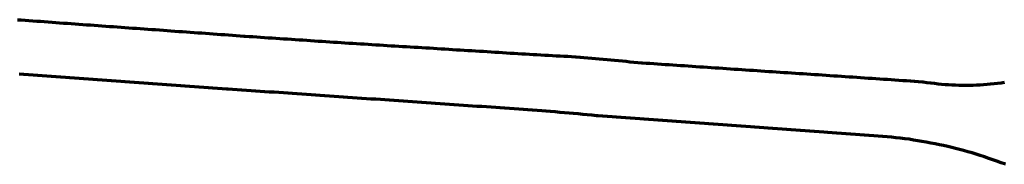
# Model space of a CAD drawing. Header units: metres. Extents: x 98902 to 136161, y 449037 to 499677.
# Tile 21 of 200: x 103630 to 104907, y 482266 to 482454. Entities that reach past the tile are written whole.
import ezdxf

# ---------------------------------------------------------------- set-up
doc = ezdxf.new("R2010")
doc.units = ezdxf.units.M
doc.layers.add('B-WE-OG-INFO_EIS VOORZORGSMAATREGEL-GV', color=7, linetype='Continuous', lineweight=70, true_color=0xfa194b)

msp = doc.modelspace()

# ---------------------------------------------------------------- linework, layer by layer
at = {"layer": 'B-WE-OG-INFO_EIS VOORZORGSMAATREGEL-GV', "flags": 128}
for points in [[(103626.6, 482453.9), (103631.6, 482453.6), (103631.6, 482453.6), (103636.6, 482453.2), (103636.6, 482453.2), (103641.6, 482452.8), (103646.6, 482452.5), (103651.6, 482452.1), (103656.5, 482451.8), (103656.5, 482451.8), (103656.5, 482451.8), (103661.5, 482451.4), (103666.5, 482451), (103671.5, 482450.7), (103676.5, 482450.3), (103676.5, 482450.3), (103676.5, 482450.3), (103681.4, 482450), (103686.4, 482449.6), (103686.4, 482449.6), (103691.4, 482449.2), (103691.4, 482449.2), (103691.4, 482449.2), (103696.4, 482448.9), (103701.4, 482448.5), (103706.4, 482448.2), (103711.3, 482447.8), (103711.3, 482447.8), (103711.3, 482447.8), (103716.3, 482447.4), (103721.3, 482447.1), (103721.3, 482447.1), (103726.3, 482446.7), (103731.3, 482446.4), (103736.3, 482446), (103741.2, 482445.7), (103741.2, 482445.7), (103746.2, 482445.3), (103746.2, 482445.3), (103746.2, 482445.3), (103751.2, 482444.9), (103756.2, 482444.6), (103756.2, 482444.6), (103761.2, 482444.2), (103766.1, 482443.9), (103771.1, 482443.5), (103776.1, 482443.1), (103776.1, 482443.1), (103781.1, 482442.8), (103786.1, 482442.4), (103791.1, 482442.1), (103796, 482441.7), (103801, 482441.3), (103806, 482441), (103811, 482440.6), (103811, 482440.6), (103816, 482440.3), (103821, 482439.9), (103825.9, 482439.5), (103830.9, 482439.2), (103830.9, 482439.2), (103830.9, 482439.2), (103835.9, 482438.8), (103840.9, 482438.5), (103845.9, 482438.1), (103850.8, 482437.7), (103855.8, 482437.4), (103860.8, 482437), (103865.8, 482436.7), (103865.8, 482436.7), (103865.8, 482436.7), (103870.8, 482436.3), (103875.8, 482435.9), (103880.7, 482435.6), (103885.7, 482435.2), (103885.7, 482435.2), (103885.7, 482435.2), (103890.7, 482434.9), (103895.7, 482434.5), (103895.7, 482434.5), (103900.7, 482434.2), (103900.7, 482434.2), (103900.7, 482434.2), (103905.7, 482433.8), (103905.7, 482433.8), (103910.6, 482433.4), (103915.6, 482433.1), (103920.5, 482432.7), (103920.5, 482432.7), (103922.3, 482432.6), (103922.3, 482432.6), (103927.2, 482432.3), (103927.2, 482432.3), (103932.2, 482431.9), (103937.2, 482431.6), (103942.2, 482431.3), (103947.2, 482430.9), (103952.2, 482430.6), (103957.2, 482430.3), (103957.2, 482430.3), (103957.2, 482430.3), (103962.1, 482429.9), (103962.1, 482429.9), (103967.1, 482429.6), (103972.1, 482429.2), (103977.1, 482428.9), (103982.1, 482428.6), (103987.1, 482428.2), (103992.1, 482427.9), (103997, 482427.6), (104002, 482427.2), (104007, 482426.9), (104012, 482426.6), (104017, 482426.2), (104022, 482425.9), (104027, 482425.6), (104031.9, 482425.2), (104036.9, 482424.9), (104041.9, 482424.6), (104041.9, 482424.6), (104046.9, 482424.2), (104046.9, 482424.2), (104051.7, 482423.9), (104056.7, 482423.6), (104061.7, 482423.3), (104066.7, 482423), (104071.7, 482422.7), (104076.7, 482422.4), (104081.6, 482422.1), (104086.6, 482421.8), (104091.6, 482421.5), (104096.6, 482421.2), (104101.6, 482420.8), (104106.6, 482420.5), (104111.6, 482420.2), (104116.6, 482419.9), (104116.6, 482419.9), (104116.6, 482419.9), (104121.6, 482419.6), (104126.5, 482419.3), (104131.5, 482419), (104136.5, 482418.7), (104141.5, 482418.4), (104146.5, 482418.1), (104151.5, 482417.8), (104156.5, 482417.5), (104161.5, 482417.2), (104166.4, 482416.9), (104171.4, 482416.5), (104176.4, 482416.2), (104181.4, 482415.9), (104186.4, 482415.6), (104191.4, 482415.3), (104196.4, 482415), (104201.4, 482414.7), (104206.3, 482414.4), (104211.3, 482414.1), (104216.3, 482413.8), (104221.3, 482413.5), (104226.3, 482413.2), (104231.3, 482412.9), (104236.3, 482412.5), (104241.3, 482412.2), (104246.2, 482411.9), (104251.2, 482411.6), (104256.2, 482411.3), (104261.2, 482411), (104266.2, 482410.7), (104271.2, 482410.4), (104276.2, 482410.1), (104281.2, 482409.8), (104286.1, 482409.5), (104291.1, 482409.2), (104291.1, 482409.2), (104296, 482408.9), (104300.9, 482408.6), (104305.9, 482408.3), (104305.9, 482408.3), (104310.9, 482408.1), (104315.9, 482407.8), (104315.9, 482407.8), (104315.9, 482407.8), (104320.9, 482407.5), (104325.9, 482407.2), (104330.8, 482407), (104335.8, 482406.7), (104335.8, 482406.7), (104335.8, 482406.7), (104340.8, 482406.4), (104340.8, 482406.4), (104345.8, 482406.1), (104350.8, 482405.9), (104351, 482405.8), (104351.3, 482405.8), (104356.3, 482405.5), (104356.6, 482405.4), (104356.9, 482405.4), (104361.9, 482405), (104361.9, 482405), (104366.9, 482404.5), (104371.9, 482404.1), (104376.8, 482403.6), (104376.8, 482403.6), (104376.8, 482403.6), (104381.8, 482403.1), (104381.8, 482403.1), (104386.8, 482402.7), (104386.8, 482402.7), (104386.8, 482402.7), (104391.8, 482402.2), (104396.7, 482401.7), (104396.7, 482401.7), (104396.7, 482401.7), (104401.7, 482401.3), (104401.7, 482401.3), (104406.7, 482400.8), (104406.7, 482400.8), (104406.7, 482400.8), (104411.7, 482400.4), (104416.6, 482399.9), (104421.6, 482399.4), (104421.6, 482399.4), (104426.6, 482399), (104426.6, 482399), (104426.6, 482399), (104431.6, 482398.5), (104431.6, 482398.5), (104436.4, 482398.1), (104437.8, 482397.9), (104442.5, 482397.6), (104442.5, 482397.6), (104442.5, 482397.6), (104447.5, 482397.3), (104452.5, 482397), (104457.4, 482396.6), (104462.4, 482396.3), (104467.4, 482395.9), (104472.3, 482395.6), (104472.3, 482395.6), (104477.3, 482395.3), (104477.3, 482395.3), (104477.3, 482395.3), (104482.3, 482394.9), (104487.3, 482394.6), (104492.2, 482394.3), (104497.2, 482393.9), (104502.2, 482393.6), (104502.2, 482393.6), (104507.1, 482393.3), (104507.1, 482393.3), (104507.1, 482393.3), (104512.1, 482392.9), (104517.1, 482392.6), (104522, 482392.3), (104527, 482391.9), (104532, 482391.6), (104536.9, 482391.3), (104536.9, 482391.3), (104541.9, 482390.9), (104541.9, 482390.9), (104541.9, 482390.9), (104546.9, 482390.6), (104551.9, 482390.3), (104556.8, 482389.9), (104561.8, 482389.6), (104566.8, 482389.3), (104571.7, 482388.9), (104571.7, 482388.9), (104576.7, 482388.6), (104581.7, 482388.3), (104586.6, 482387.9), (104591.6, 482387.6), (104596.6, 482387.3), (104601.6, 482386.9), (104606.5, 482386.6), (104611.5, 482386.3), (104616.5, 482385.9), (104621.4, 482385.6), (104626.4, 482385.3), (104631.4, 482384.9), (104636.3, 482384.6), (104636.3, 482384.6), (104641.3, 482384.3), (104646.3, 482383.9), (104651.2, 482383.6), (104656.2, 482383.3), (104661.2, 482382.9), (104666.2, 482382.6), (104671.1, 482382.3), (104676.1, 482381.9), (104681.1, 482381.6), (104686, 482381.2), (104691, 482380.9), (104696, 482380.6), (104700.9, 482380.2), (104705.9, 482379.9), (104710.9, 482379.6), (104710.9, 482379.6), (104710.9, 482379.6), (104715.8, 482379.2), (104720.8, 482378.9), (104725.8, 482378.6), (104730.8, 482378.2), (104735.7, 482377.9), (104740.7, 482377.6), (104740.7, 482377.6), (104745.7, 482377.2), (104745.7, 482377.2), (104745.7, 482377.2), (104750.6, 482376.9), (104755.6, 482376.6), (104760.6, 482376.2), (104765.5, 482375.9), (104770.5, 482375.6), (104775.5, 482375.2), (104775.5, 482375.2), (104780.4, 482374.9), (104780.4, 482374.9), (104780.4, 482374.9), (104785.4, 482374.6), (104785.4, 482374.6), (104785.5, 482374.6), (104790.4, 482374.2), (104790.6, 482374.2), (104790.8, 482374.2), (104795.7, 482373.8), (104795.9, 482373.7), (104796.1, 482373.8), (104801.1, 482373.3), (104801.5, 482373.2), (104802, 482373.2), (104806.9, 482372.6), (104811.7, 482372), (104811.8, 482372), (104811.9, 482372), (104816.7, 482371.4), (104821.4, 482370.9), (104825.9, 482370.4), (104830.5, 482370), (104835, 482369.7), (104839.5, 482369.4), (104844.1, 482369.2), (104848.6, 482369), (104853.2, 482368.9), (104857.8, 482368.9), (104862.3, 482369), (104866.9, 482369.1), (104871.5, 482369.2), (104876, 482369.5), (104880.6, 482369.8), (104885.1, 482370.1), (104889.6, 482370.6), (104894.2, 482371), (104898.7, 482371.6), (104903.2, 482372.2), (104907.7, 482372.9)], [(104908.9, 482266.3), (104903.4, 482268.3), (104897.8, 482270.4), (104892.6, 482272.3), (104887.5, 482274), (104887.5, 482274), (104881.8, 482275.8), (104881.8, 482275.8), (104876.1, 482277.7), (104870.9, 482279.4), (104865.6, 482281), (104865.6, 482281), (104860, 482282.6), (104854.6, 482284.1), (104849.4, 482285.4), (104849.4, 482285.4), (104844, 482286.8), (104844, 482286.8), (104839.1, 482288.1), (104834.1, 482289.2), (104828.6, 482290.5), (104823.1, 482291.7), (104817.6, 482292.8), (104812.1, 482293.9), (104806.1, 482295), (104800.5, 482296), (104795.2, 482296.9), (104789.4, 482297.8), (104783.9, 482298.7), (104778.4, 482299.3), (104778.4, 482299.3), (104772.4, 482300), (104766.5, 482300.8), (104761.1, 482301.4), (104755.5, 482301.9), (104749.6, 482302.4), (104743.8, 482302.9), (104738, 482303.3), (104732, 482303.7), (104732, 482303.7), (104726, 482304.1), (104726, 482304.1), (104726, 482304.1), (104720.1, 482304.6), (104714.1, 482305), (104708.1, 482305.4), (104708.1, 482305.4), (104702.1, 482305.9), (104702.1, 482305.9), (104702.1, 482305.9), (104696.1, 482306.3), (104690.1, 482306.7), (104684.1, 482307.2), (104678.5, 482307.6), (104673, 482308), (104667, 482308.4), (104661, 482308.8), (104661, 482308.8), (104655, 482309.3), (104655, 482309.3), (104655, 482309.3), (104649, 482309.7), (104643, 482310.1), (104637, 482310.6), (104631, 482311), (104631, 482311), (104625.1, 482311.4), (104625.1, 482311.4), (104625.1, 482311.4), (104619.1, 482311.9), (104613.1, 482312.3), (104607.1, 482312.7), (104607.1, 482312.7), (104601.1, 482313.2), (104601.1, 482313.2), (104601.1, 482313.2), (104595.5, 482313.6), (104589.5, 482314), (104583.5, 482314.5), (104583.5, 482314.5), (104583.5, 482314.5), (104577.9, 482314.9), (104572, 482315.3), (104566, 482315.7), (104560, 482316.2), (104560, 482316.2), (104554, 482316.6), (104554, 482316.6), (104554, 482316.6), (104548, 482317), (104542, 482317.5), (104536, 482317.9), (104530, 482318.3), (104530, 482318.3), (104524.1, 482318.8), (104524.1, 482318.8), (104524.1, 482318.8), (104518.1, 482319.2), (104512.1, 482319.6), (104506.1, 482320.1), (104506.1, 482320.1), (104500.1, 482320.5), (104500.1, 482320.5), (104500.1, 482320.5), (104494.1, 482320.9), (104488.1, 482321.4), (104482.1, 482321.8), (104476.2, 482322.2), (104476.2, 482322.2), (104470.2, 482322.7), (104470.2, 482322.7), (104470.2, 482322.7), (104464.2, 482323.1), (104464.2, 482323.1), (104458.2, 482323.5), (104452.2, 482324), (104446.2, 482324.4), (104446.2, 482324.4), (104440.2, 482324.8), (104440.2, 482324.8), (104440.2, 482324.8), (104434.2, 482325.3), (104428.3, 482325.7), (104422.3, 482326.1), (104416.3, 482326.6), (104416.3, 482326.6), (104410.3, 482327), (104410.3, 482327), (104410.3, 482327), (104404.3, 482327.4), (104398.3, 482327.9), (104392.3, 482328.3), (104392.3, 482328.3), (104386.3, 482328.7), (104386.3, 482328.7), (104386.3, 482328.7), (104380.4, 482329.2), (104380.1, 482329.2), (104379.9, 482329.2), (104378.4, 482329.3), (104378.3, 482329.4), (104378.2, 482329.3), (104372.2, 482329.9), (104372.2, 482329.9), (104372.2, 482329.9), (104366.2, 482330.5), (104360.3, 482331), (104360.3, 482331), (104354.4, 482331.6), (104348.5, 482332.1), (104342.5, 482332.7), (104336.5, 482333.2), (104330.5, 482333.7), (104324.5, 482334.3), (104318.6, 482334.8), (104312.8, 482335.3), (104307.1, 482335.8), (104301.2, 482336.2), (104295.2, 482336.6), (104295.2, 482336.6), (104289.2, 482337), (104289.2, 482337), (104289.2, 482337), (104283.2, 482337.4), (104277.3, 482337.8), (104271.3, 482338.2), (104265.3, 482338.6), (104259.3, 482339), (104259.3, 482339), (104253.3, 482339.5), (104253.3, 482339.5), (104253.3, 482339.5), (104247.3, 482339.9), (104241.3, 482340.3), (104235.3, 482340.7), (104229.3, 482341.1), (104229.3, 482341.1), (104223.3, 482341.5), (104223.3, 482341.5), (104223.3, 482341.5), (104217.4, 482341.9), (104211.4, 482342.3), (104205.4, 482342.8), (104199.4, 482343.2), (104193.4, 482343.6), (104193.4, 482343.6), (104187.4, 482344), (104181.4, 482344.4), (104175.4, 482344.8), (104169.4, 482345.2), (104163.4, 482345.7), (104157.5, 482346.1), (104157.5, 482346.1), (104151.5, 482346.5), (104151.5, 482346.5), (104151.5, 482346.5), (104145.5, 482346.9), (104139.5, 482347.3), (104133.5, 482347.7), (104127.5, 482348.1), (104127.5, 482348.1), (104121.5, 482348.5), (104121.5, 482348.5), (104121.5, 482348.5), (104115.5, 482349), (104115.5, 482349), (104115.5, 482349), (104109.5, 482349.4), (104103.6, 482349.8), (104097.6, 482350.2), (104091.6, 482350.6), (104091.6, 482350.6), (104085.6, 482351), (104085.6, 482351), (104085.6, 482351), (104079.6, 482351.4), (104073.6, 482351.8), (104067.6, 482352.3), (104061.6, 482352.7), (104055.6, 482353.1), (104055.6, 482353.1), (104049.6, 482353.5), (104043.7, 482353.9), (104037.7, 482354.3), (104031.7, 482354.7), (104025.7, 482355.1), (104019.7, 482355.6), (104019.7, 482355.6), (104013.7, 482356), (104013.7, 482356), (104013.7, 482356), (104007.7, 482356.4), (104001.7, 482356.8), (103995.7, 482357.2), (103989.7, 482357.6), (103989.7, 482357.6), (103983.8, 482358), (103983.8, 482358), (103983.8, 482358), (103977.8, 482358.4), (103977.8, 482358.4), (103977.8, 482358.4), (103971.8, 482358.9), (103965.8, 482359.3), (103959.8, 482359.7), (103953.8, 482360.1), (103953.8, 482360.1), (103947.8, 482360.5), (103947.8, 482360.5), (103947.8, 482360.5), (103941.8, 482360.9), (103935.8, 482361.3), (103929.8, 482361.8), (103923.9, 482362.2), (103917.9, 482362.6), (103917.9, 482362.6), (103911.9, 482363), (103905.9, 482363.4), (103899.9, 482363.8), (103899.9, 482363.8), (103899.8, 482363.8), (103898.3, 482363.9), (103898.3, 482363.9), (103898.3, 482363.9), (103892.3, 482364.4), (103886.3, 482364.8), (103880.3, 482365.2), (103874.4, 482365.7), (103874.4, 482365.7), (103868.4, 482366.1), (103862.4, 482366.5), (103856.4, 482367), (103850.4, 482367.4), (103850.4, 482367.4), (103844.4, 482367.8), (103838.5, 482368.2), (103832.5, 482368.7), (103826.5, 482369.1), (103826.5, 482369.1), (103826.5, 482369.1), (103820.5, 482369.5), (103820.5, 482369.5), (103814.5, 482370), (103808.5, 482370.4), (103802.5, 482370.8), (103802.5, 482370.8), (103802.5, 482370.8), (103796.6, 482371.3), (103796.6, 482371.3), (103790.6, 482371.7), (103784.6, 482372.1), (103778.6, 482372.6), (103778.6, 482372.6), (103778.6, 482372.6), (103772.6, 482373), (103772.6, 482373), (103766.6, 482373.4), (103760.7, 482373.9), (103754.7, 482374.3), (103748.7, 482374.7), (103748.7, 482374.7), (103748.7, 482374.7), (103742.7, 482375.2), (103736.7, 482375.6), (103730.7, 482376), (103724.7, 482376.5), (103724.7, 482376.5), (103724.7, 482376.5), (103718.8, 482376.9), (103712.8, 482377.3), (103706.8, 482377.8), (103700.8, 482378.2), (103694.8, 482378.6), (103688.8, 482379.1), (103682.9, 482379.5), (103682.9, 482379.5), (103682.9, 482379.5), (103676.9, 482379.9), (103676.9, 482379.9), (103670.9, 482380.3), (103664.9, 482380.8), (103658.9, 482381.2), (103652.9, 482381.6), (103646.9, 482382.1), (103641, 482382.5), (103635, 482382.9), (103635, 482382.9), (103629, 482383.4)]]:
    msp.add_lwpolyline(points, dxfattribs=at)

doc.saveas('drawing.dxf')
